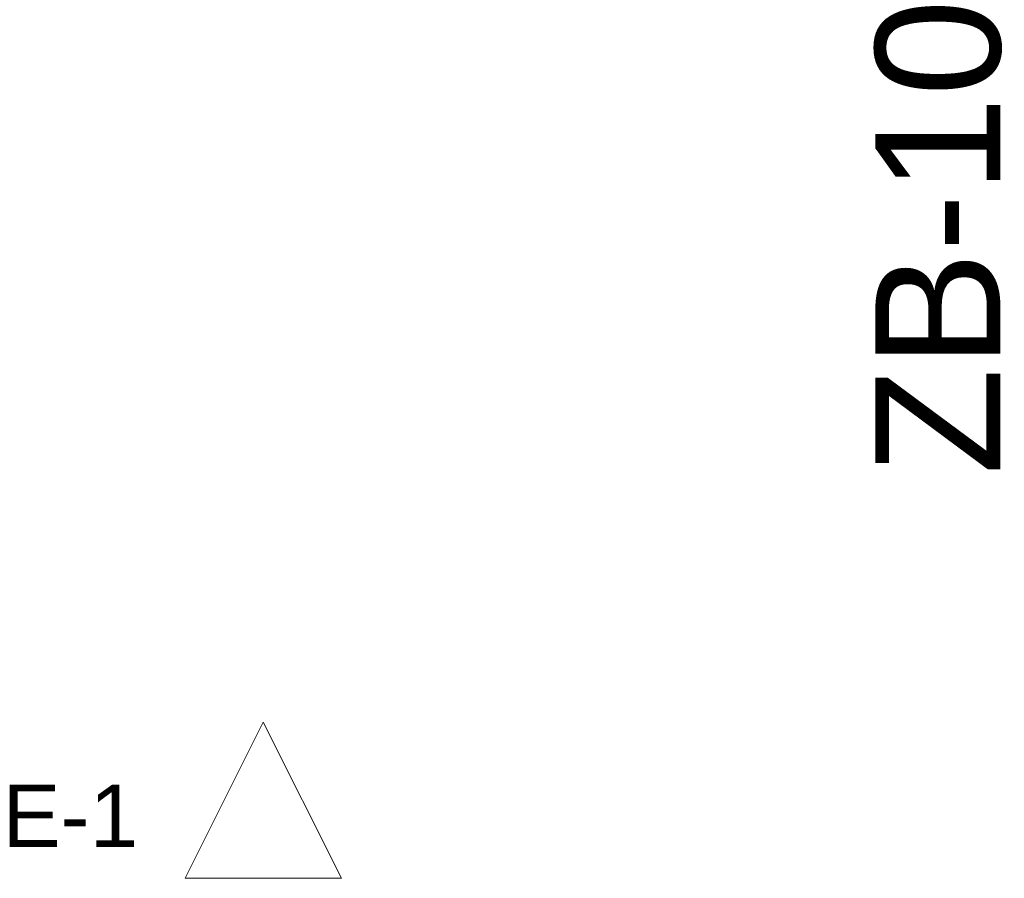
# Model space of a CAD drawing. Header units: millimetres. Extents: x 53458 to 260960, y -123310 to -86797.
# Tile 247 of 256: x 76477 to 79627, y -123310 to -120563. Entities that reach past the tile are written whole.
import ezdxf

# ---------------------------------------------------------------- set-up
doc = ezdxf.new("R2010")
doc.units = ezdxf.units.MM
doc.header["$MEASUREMENT"] = 0
doc.linetypes.add('Wipeout_Contour', pattern=[1000, 0, -1000])
doc.layers.add('A-Elewacje', color=7, linetype='Continuous')
doc.layers.add('A-Przekroje', color=7, linetype='Continuous')
doc.layers.add('A-Elewacje_Nr_pióra__5', color=7, linetype='Continuous', lineweight=13, true_color=0x40a5ff)
doc.layers.add('A-Przekroje_Nr_pióra__58', color=7, linetype='Continuous', lineweight=13, true_color=0xdf0000)
doc.styles.add('STYL_AUTOMATYCZNY_1', font='arial.ttf')

# ---------------------------------------------------------------- blocks, each defined once
blk = doc.blocks.new('Płaszczyzna odcinająca_1', base_point=(79112.8, -96815.2))
at = {"layer": 'A-Przekroje_Nr_pióra__58', "color": 12, "lineweight": 13, "true_color": 0xdf0000, "insert": (79619.5, -122019), "char_height": 400, "attachment_point": 7, "rotation": 90, "style": 'STYL_AUTOMATYCZNY_1'}
blk.add_mtext('\\A1;{\\pql;\\pt0;\\fArial|b0|i0|c238|p0;\\W1.000000;ZB-10}', dxfattribs=at)
blk = doc.blocks.new('Elewacja_4', base_point=(54081.6, -123309.9))
at = {"layer": 'A-Elewacje_Nr_pióra__5', "color": 161, "lineweight": 13, "true_color": 0x40a5ff, "insert": (76856.1, -123209.9), "char_height": 200, "attachment_point": 9, "style": 'STYL_AUTOMATYCZNY_1'}
blk.add_mtext('\\A1;{\\pqr;\\pt0;\\fArial|b0|i0|c238|p0;\\W1.000000;E-1}', dxfattribs=at)
at = {"color": 254, "linetype": 'Wipeout_Contour', "lineweight": 0, "ltscale": 436114.290872}
blk.add_wipeout([(77006.1, -123309.9), (77506.1, -123309.9), (77256.1, -122809.9)], dxfattribs=at).dxf.layer = 'A-Elewacje'
at = {"layer": 'A-Elewacje_Nr_pióra__5', "color": 161, "linetype": 'Continuous', "lineweight": 13, "true_color": 0x40a5ff, "flags": 128}
blk.add_lwpolyline([(77006.1, -123309.9), (77506.1, -123309.9), (77256.1, -122809.9)], close=True, dxfattribs=at)

msp = doc.modelspace()

# ---------------------------------------------------------------- block references
at = {"layer": 'A-Elewacje', "color": 151, "lineweight": 13, "true_color": 0x80c2ff}
msp.add_blockref('Elewacja_4', (54081.62, -123309.92), dxfattribs=at)
at = {"layer": 'A-Przekroje', "color": 161, "lineweight": 13, "true_color": 0x40a5ff}
msp.add_blockref('Płaszczyzna odcinająca_1', (79112.79, -96815.2), dxfattribs=at)

doc.saveas('drawing.dxf')
